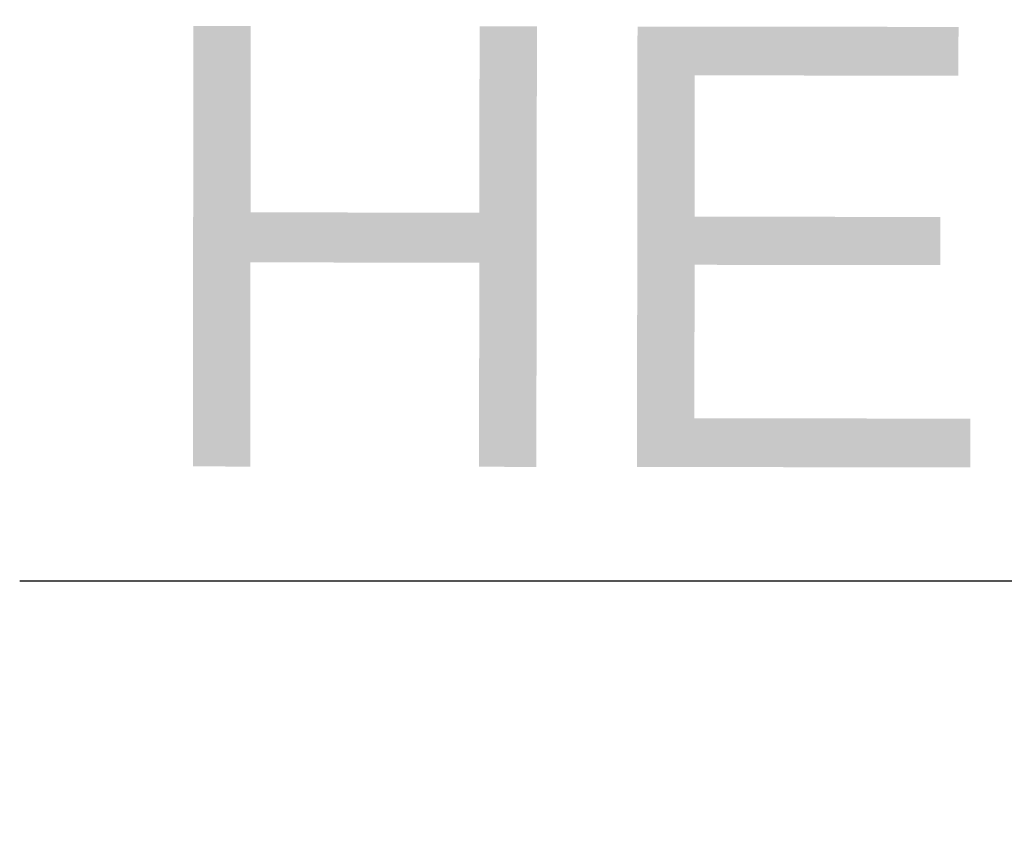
# Model space of a CAD drawing. Header units: metres. Extents: x 610185 to 614128, y 655663 to 660921.
# Tile 46 of 94: x 612999.6 to 613001.28, y 657833.87 to 657835.26. Entities that reach past the tile are written whole.
import ezdxf
from ezdxf import colors
from ezdxf.entities.mleader import LeaderData, LeaderLine
from ezdxf.math import Vec2, Vec3

# ---------------------------------------------------------------- set-up
doc = ezdxf.new("R2010")
doc.units = ezdxf.units.M
doc.header["$MEASUREMENT"] = 0
doc.layers.add('TEXTS', color=7, linetype='Continuous')
doc.styles.add('REGULAR', font='swissl.ttf')

msp = doc.modelspace()

# ---------------------------------------------------------------- texts
at = {"layer": 'TEXTS', "style": 'REGULAR'}
msp.add_text('HEDGE LINE', height=0.75, rotation=359.9316, dxfattribs=at).set_placement((612999.8097, 657834.4976, 94.3957))

# ---------------------------------------------------------------- leaders
at = {"layer": 'TEXTS'}
ml = msp.add_multileader_mtext('Standard', dxfattribs=at)
ml.set_content('', color=256)
ml.set_leader_properties()
ml.build(insert=Vec2(0, 0))
ml.multileader.update_dxf_attribs({"text_right_attachment_type": 6, "dogleg_length": 0.36, "arrow_head_size": 0.5})
ctx = ml.context
ctx.base_point, ctx.char_height, ctx.arrow_head_size, ctx.landing_gap_size, ctx.plane_origin = Vec3(612999.5106, 657834.3922, 94.0366), 0.18, 0.5, 0.09, Vec3(613006.8202, 657832.1828, 94.0366)
ctx.right_attachment, ctx.text_align_type = 6, 2
notes = []
notes.append((ctx, [(0, (1, 1, 0), (613007.5837, 657834.3022, 94.0366), (-1, 0), 7.8931, [(0, [(613010.4779, 657833.8763, 94.0366)], 0, [])])]))
ctx.mtext.insert, ctx.mtext.alignment, ctx.mtext.flow_direction = Vec3(612999.6006, 657834.4822, 94.0366), 3, 5
for ctx, leaders in notes:
    for number, flags, end, landing, length, lines in leaders:
        leader = LeaderData()
        leader.index, (leader.has_last_leader_line, leader.has_dogleg_vector, leader.attachment_direction) = number, flags
        leader.last_leader_point, leader.dogleg_vector, leader.dogleg_length = Vec3(end), Vec3(landing), length
        for number, points, colour, breaks in lines:
            line = LeaderLine()
            line.index, line.vertices, line.color, line.breaks = number, Vec3.list(points), colors.encode_raw_color(colour), breaks
            leader.lines.append(line)
        ctx.leaders.append(leader)

doc.saveas('drawing.dxf')
